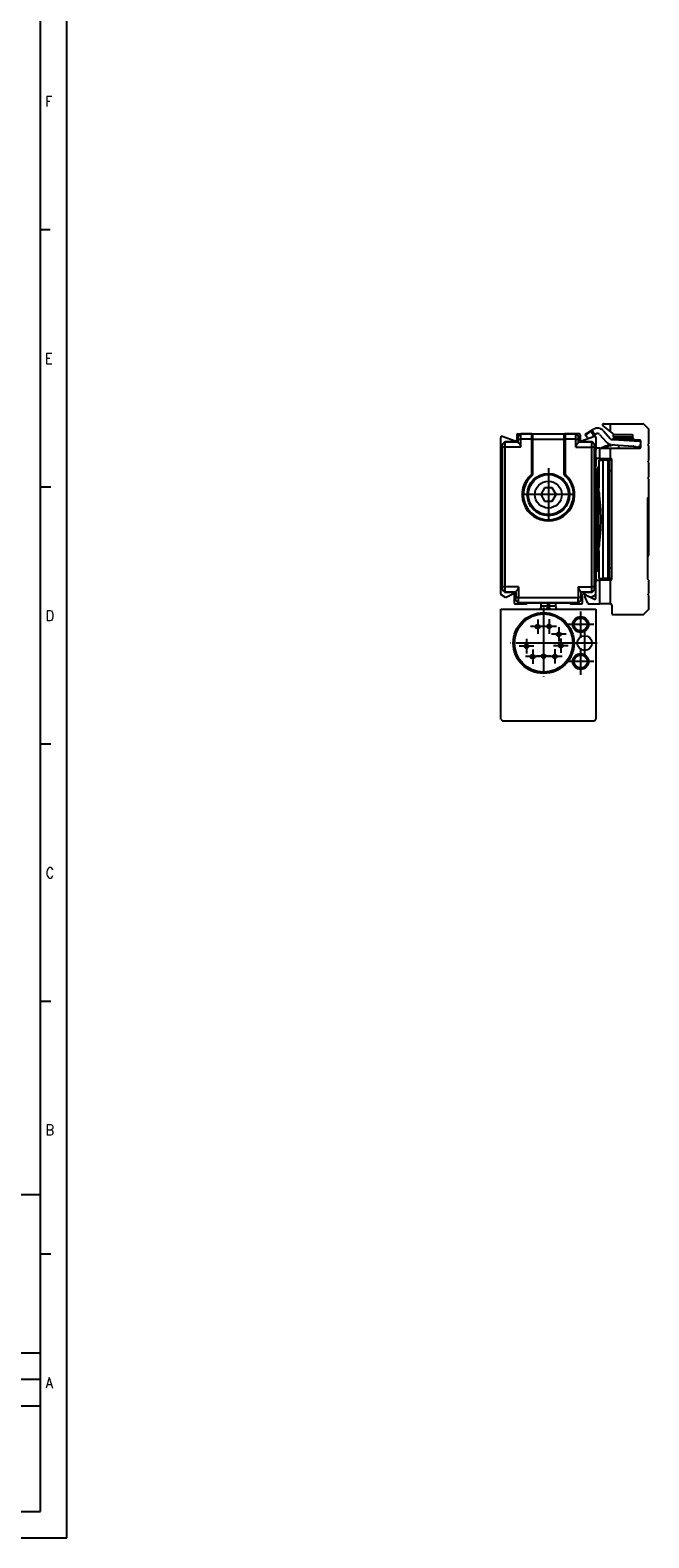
# Model space of a CAD drawing. Header units: millimetres. Extents: x -418 to 1850, y -684 to 1025.
# Tile 22 of 59: x 415 to 532, y -151 to 135. Entities that reach past the tile are written whole.
import ezdxf

# ---------------------------------------------------------------- set-up
doc = ezdxf.new("R2010")
doc.units = ezdxf.units.MM
doc.linetypes.add('DOT_CENTER', pattern=[14, 12, -1, 0, -1])
doc.layers.add('1', color=7, linetype='Continuous')
doc.styles.add('CONVERTER_12', font='txt.shx', dxfattribs={"width": 0.9})

# ---------------------------------------------------------------- blocks, each defined once
blk = doc.blocks.new('REGLA_SV2-1140__38', base_point=(504.1, 26.25))
at = {"color": 7, "linetype": 'Continuous'}
for p, q in [((504.1, 28.15), (504.1, 57.76)), ((506.83, 57.05), (504.37, 57.95)), ((507.1, 58.25), (507.1, 57.24)), ((507.3, 58.45), (507.85, 58.45)), ((507.85, 58.45), (507.35, 57.95)), ((507.35, 56.95), (507.35, 57.95)), ((507.85, 58.45), (509.92, 58.45)), ((509.92, 58.45), (516.28, 58.45)), ((510.1, 57.45), (510.1, 50.73)), ((516.1, 50.73), (516.1, 57.45)), ((516.28, 58.45), (518.35, 58.45)), ((518.35, 58.45), (518.85, 57.95)), ((518.9, 58.45), (518.35, 58.45)), ((518.85, 56.95), (518.85, 57.95)), ((519.1, 58.25), (519.1, 57.24)), ((521.83, 57.95), (519.37, 57.05)), ((522.1, 57.76), (522.1, 55.55)), ((504.85, 56.95), (504.35, 56.45)), ((504.35, 28.95), (504.35, 56.45)), ((504.85, 56.95), (507.35, 56.95)), ((507.35, 56.95), (507.39, 56.92)), ((518.85, 56.95), (518.81, 56.92)), ((521.35, 56.95), (518.85, 56.95)), ((521.85, 56.45), (521.35, 56.95)), ((521.85, 28.95), (521.85, 56.45)), ((522.1, 53.95), (522.1, 55.55)), ((522.1, 53.95), (522.1, 52.25)), ((522.1, 51.85), (522.1, 30.55)), ((512.38, 48.2), (511.66, 46.95)), ((511.66, 46.95), (512.38, 45.7)), ((513.82, 48.2), (512.38, 48.2)), ((512.38, 45.7), (513.82, 45.7)), ((514.54, 46.95), (513.82, 48.2)), ((513.82, 45.7), (514.54, 46.95)), ((504.35, 28.95), (504.85, 28.45)), ((521.35, 28.45), (521.85, 28.95)), ((522.1, 28.15), (522.1, 30.55)), ((504.2, 27.98), (504.92, 27.56)), ((504.85, 28.45), (506.9, 28.45)), ((505.1, 27.55), (506.36, 28.14)), ((506.64, 27.96), (506.64, 26.45)), ((506.84, 26.25), (508.87, 26.25)), ((506.9, 28.45), (506.94, 28.49)), ((506.9, 26.95), (506.9, 28.45)), ((506.9, 26.95), (507.4, 26.45)), ((509.07, 26.45), (507.4, 26.45)), ((517.13, 26.45), (509.07, 26.45)), ((518.8, 26.45), (517.13, 26.45)), ((517.33, 26.25), (519.36, 26.25)), ((519.3, 26.95), (518.8, 26.45)), ((519.3, 28.45), (519.26, 28.49)), ((521.35, 28.45), (519.3, 28.45)), ((519.3, 26.95), (519.3, 28.45)), ((519.56, 26.45), (519.56, 27.96)), ((519.84, 28.14), (520.25, 27.94)), ((520.25, 27.94), (521.1, 27.55)), ((521.28, 27.56), (522, 27.98))]:
    blk.add_line(p, q, dxfattribs=at)
at = {"color": 3, "linetype": 'Continuous'}
for p, q in [((507.89, 58.42), (507.39, 57.92)), ((507.39, 57.42), (507.9, 57.42)), ((509.89, 58.42), (507.89, 58.42)), ((509.88, 57.42), (507.9, 57.42)), ((509.88, 57.42), (509.88, 50.74)), ((509.89, 58.42), (509.92, 58.45)), ((510.07, 57.42), (510.08, 50.74)), ((510.09, 58.22), (510.11, 58.23)), ((510.1, 57.45), (516.1, 57.45)), ((516.09, 58.23), (516.11, 58.22)), ((516.12, 50.74), (516.12, 57.42)), ((516.28, 58.45), (516.31, 58.42)), ((518.31, 58.42), (516.31, 58.42)), ((516.32, 50.74), (516.32, 57.42)), ((518.3, 57.42), (516.32, 57.42)), ((518.3, 57.42), (518.81, 57.42)), ((518.81, 57.92), (518.31, 58.42)), ((504.89, 56.92), (504.39, 56.42)), ((504.9, 55.92), (504.39, 55.92)), ((507.39, 56.92), (504.89, 56.92)), ((507.9, 55.92), (504.9, 55.92)), ((518.3, 55.92), (521.3, 55.92)), ((518.81, 56.92), (521.31, 56.92)), ((521.81, 55.92), (521.3, 55.92)), ((521.81, 56.41), (521.31, 56.92)), ((510.03, 50.67), (509.97, 50.63)), ((510.01, 50.59), (510.06, 50.66)), ((510.03, 50.67), (510.02, 50.74)), ((510.06, 50.66), (510.08, 50.74)), ((516.12, 50.74), (516.14, 50.66)), ((516.14, 50.66), (516.19, 50.59)), ((516.17, 50.67), (516.18, 50.74)), ((516.17, 50.67), (516.23, 50.63)), ((504.9, 29.49), (504.39, 29.49)), ((504.89, 28.49), (504.39, 28.99)), ((507.45, 29.49), (504.9, 29.49)), ((518.75, 29.49), (521.3, 29.49)), ((521.81, 29.49), (521.3, 29.49)), ((521.31, 28.49), (521.81, 28.99)), ((506.94, 28.49), (504.89, 28.49)), ((507.45, 27.49), (506.94, 27.49)), ((506.94, 26.99), (507.44, 26.49)), ((507.44, 26.49), (518.76, 26.49)), ((507.45, 27.49), (518.75, 27.49)), ((519.26, 27.49), (518.75, 27.49)), ((518.76, 26.49), (519.26, 26.99)), ((519.26, 28.49), (521.31, 28.49))]:
    blk.add_line(p, q, dxfattribs=at)
at = {"color": 7, "linetype": 'Continuous'}
for radius in [4, 3.8, 2.55]:
    blk.add_circle((513.1, 46.95), radius, dxfattribs=at)
for centre, radius, start, end in [((504.3, 57.76), 0.2, 70, 180), ((506.9, 57.24), 0.2, 250, 360), ((507.3, 58.25), 0.2, 90, 180), ((509.9, 58.24), 0.202, 357.5161, 86.5244), ((516.3, 58.24), 0.202, 93.4756, 182.4839), ((518.9, 58.25), 0.2, 360, 90), ((519.3, 57.24), 0.2, 180, 290), ((521.9, 57.76), 0.2, 360, 110), ((506.9, 55.91), 0.998, 0.2188, 60.6459), ((519.3, 55.91), 0.998, 119.3541, 179.7812), ((522.1, 52.05), 0.2, 90, 270), ((513.1, 46.95), 4.77, 130.4063, 49.5937), ((513.1, 46.95), 4.75, 130.2754, 49.7246), ((509.9, 50.73), 0.2, 310.3092, 359.9662), ((516.3, 50.73), 0.203, 180.435, 229.2896), ((506.45, 29.49), 0.998, 299.3541, 359.7812), ((519.75, 29.49), 0.998, 180.2188, 240.6459), ((504.3, 28.15), 0.2, 180, 240), ((505.02, 27.74), 0.2, 240, 295), ((506.44, 27.96), 0.2, 0, 115), ((506.84, 26.45), 0.2, 180, 270), ((508.87, 26.45), 0.2, 270, 360), ((517.33, 26.45), 0.2, 180, 270), ((519.36, 26.45), 0.2, 270, 0), ((519.76, 27.96), 0.2, 65, 180), ((521.18, 27.74), 0.2, 245, 300), ((521.9, 28.15), 0.2, 300, 0)]:
    blk.add_arc(centre, radius, start, end, dxfattribs=at)
at = {"color": 3, "linetype": 'Continuous'}
for centre, radius, start, end in [((509.89, 58.22), 0.2, 0.0175, 89.9825), ((516.31, 58.22), 0.2, 90.0175, 179.9825), ((513.1, 46.95), 4.97, 130.4063, 49.5937)]:
    blk.add_arc(centre, radius, start, end, dxfattribs=at)
at = {"color": 7, "linetype": 'Continuous'}
for points, knots in [([(507.35, 57.95), (507.35, 57.95), (507.36, 57.94), (507.37, 57.93), (507.38, 57.93), (507.38, 57.92), (507.39, 57.92)], [0, 0, 0, 0, 0.00925697, 0.02468526, 0.04034847, 0.04973271, 0.04973271, 0.04973271, 0.04973271]), ([(507.39, 57.42), (507.39, 57.48), (507.39, 57.6), (507.39, 57.74), (507.39, 57.84), (507.39, 57.9), (507.39, 57.92)], [0, 0, 0, 0, 0.1875059, 0.3486005, 0.4340972, 0.4999579, 0.4999579, 0.4999579, 0.4999579]), ([(507.39, 56.92), (507.39, 57), (507.39, 57.17), (507.39, 57.33), (507.39, 57.42)], [0, 0, 0, 0, 0.2501851, 0.5002643, 0.5002643, 0.5002643, 0.5002643]), ([(507.85, 58.45), (507.85, 58.45), (507.86, 58.44), (507.87, 58.43), (507.88, 58.43), (507.88, 58.42), (507.89, 58.42)], [0, 0, 0, 0, 0.00925697, 0.02468526, 0.04037778, 0.04979131, 0.04979131, 0.04979131, 0.04979131]), ([(507.9, 57.42), (507.9, 57.46), (507.9, 57.56), (507.9, 57.73), (507.9, 57.91), (507.9, 58.11), (507.89, 58.26), (507.89, 58.35), (507.89, 58.4), (507.89, 58.41), (507.89, 58.42)], [0, 0, 0, 0, 0.140114, 0.277951, 0.507517, 0.705284, 0.858762, 0.958853, 0.989249, 1.000271, 1.000271, 1.000271, 1.000271]), ([(510.11, 58.23), (510.1, 58.12), (510.1, 57.86), (510.1, 57.59), (510.1, 57.45)], [0, 0, 0, 0, 0.3500706, 0.7895078, 0.7895078, 0.7895078, 0.7895078]), ([(516.1, 57.45), (516.1, 57.59), (516.1, 57.86), (516.1, 58.12), (516.09, 58.23)], [0, 0, 0, 0, 0.4394373, 0.7895078, 0.7895078, 0.7895078, 0.7895078]), ([(518.3, 57.42), (518.3, 57.46), (518.3, 57.56), (518.3, 57.73), (518.3, 57.91), (518.3, 58.11), (518.31, 58.26), (518.31, 58.35), (518.31, 58.4), (518.31, 58.41), (518.31, 58.42)], [0, 0, 0, 0, 0.140114, 0.277951, 0.507517, 0.705284, 0.858762, 0.958853, 0.989249, 1.000271, 1.000271, 1.000271, 1.000271]), ([(518.35, 58.45), (518.35, 58.45), (518.34, 58.44), (518.33, 58.43), (518.32, 58.43), (518.32, 58.42), (518.31, 58.42)], [0, 0, 0, 0, 0.00925697, 0.02468526, 0.04037778, 0.04979131, 0.04979131, 0.04979131, 0.04979131]), ([(518.85, 57.95), (518.85, 57.95), (518.84, 57.94), (518.83, 57.93), (518.82, 57.93), (518.82, 57.92), (518.81, 57.92)], [0, 0, 0, 0, 0.00925697, 0.02468526, 0.04034847, 0.04973271, 0.04973271, 0.04973271, 0.04973271]), ([(518.81, 57.42), (518.81, 57.48), (518.81, 57.6), (518.81, 57.74), (518.81, 57.84), (518.81, 57.9), (518.81, 57.92)], [0, 0, 0, 0, 0.1875059, 0.3486005, 0.4340972, 0.4999579, 0.4999579, 0.4999579, 0.4999579]), ([(518.81, 56.92), (518.81, 57), (518.81, 57.17), (518.81, 57.33), (518.81, 57.42)], [0, 0, 0, 0, 0.2501851, 0.5002643, 0.5002643, 0.5002643, 0.5002643]), ([(504.35, 56.45), (504.35, 56.45), (504.36, 56.44), (504.37, 56.43), (504.38, 56.43), (504.38, 56.42), (504.39, 56.42)], [0, 0, 0, 0, 0.00925697, 0.02468526, 0.04034847, 0.04973271, 0.04973271, 0.04973271, 0.04973271]), ([(504.39, 55.92), (504.39, 55.98), (504.39, 56.1), (504.39, 56.24), (504.39, 56.34), (504.39, 56.4), (504.39, 56.42)], [0, 0, 0, 0, 0.1875292, 0.3485991, 0.4340958, 0.4999565, 0.4999565, 0.4999565, 0.4999565]), ([(504.39, 29.49), (504.39, 31.69), (504.39, 36.1), (504.39, 42.7), (504.39, 49.31), (504.39, 53.71), (504.39, 55.92)], [0, 0, 0, 0, 6.607471, 13.21494, 19.822409, 26.42988, 26.42988, 26.42988, 26.42988]), ([(504.85, 56.95), (504.85, 56.95), (504.86, 56.94), (504.87, 56.93), (504.88, 56.93), (504.88, 56.92), (504.89, 56.92)], [0, 0, 0, 0, 0.00925697, 0.02468526, 0.04037778, 0.04979131, 0.04979131, 0.04979131, 0.04979131]), ([(504.9, 55.92), (504.9, 55.96), (504.9, 56.06), (504.9, 56.23), (504.9, 56.41), (504.9, 56.61), (504.89, 56.76), (504.89, 56.85), (504.89, 56.9), (504.89, 56.91), (504.89, 56.92)], [0, 0, 0, 0, 0.140114, 0.277951, 0.507517, 0.705284, 0.858762, 0.958853, 0.989249, 1.000271, 1.000271, 1.000271, 1.000271]), ([(507.39, 56.78), (507.39, 56.81), (507.39, 56.85), (507.39, 56.9), (507.39, 56.92)], [0, 0, 0, 0, 0.0759611, 0.1341602, 0.1341602, 0.1341602, 0.1341602]), ([(518.81, 56.78), (518.81, 56.81), (518.81, 56.85), (518.81, 56.9), (518.81, 56.92)], [0, 0, 0, 0, 0.0669414, 0.1342792, 0.1342792, 0.1342792, 0.1342792]), ([(521.3, 55.92), (521.3, 55.96), (521.3, 56.06), (521.3, 56.23), (521.3, 56.41), (521.3, 56.61), (521.31, 56.76), (521.31, 56.85), (521.31, 56.9), (521.31, 56.91), (521.31, 56.92)], [0, 0, 0, 0, 0.140114, 0.277951, 0.507517, 0.705284, 0.858762, 0.958853, 0.989249, 1.000271, 1.000271, 1.000271, 1.000271]), ([(521.31, 56.92), (521.32, 56.92), (521.32, 56.93), (521.33, 56.93), (521.34, 56.94), (521.35, 56.95), (521.35, 56.95)], [0, 0, 0, 0, 0.00941354, 0.02510606, 0.04053434, 0.04979131, 0.04979131, 0.04979131, 0.04979131]), ([(521.81, 56.41), (521.82, 56.42), (521.82, 56.42), (521.83, 56.43), (521.84, 56.44), (521.85, 56.45), (521.85, 56.45)], [0, 0, 0, 0, 0.01135503, 0.02898645, 0.04441473, 0.0536717, 0.0536717, 0.0536717, 0.0536717]), ([(521.81, 55.92), (521.81, 55.98), (521.81, 56.1), (521.81, 56.24), (521.81, 56.34), (521.81, 56.39), (521.81, 56.41)], [0, 0, 0, 0, 0.1875292, 0.3485991, 0.4332468, 0.4965283, 0.4965283, 0.4965283, 0.4965283]), ([(521.81, 29.49), (521.81, 31.69), (521.81, 36.1), (521.81, 42.7), (521.81, 49.31), (521.81, 53.71), (521.81, 55.92)], [0, 0, 0, 0, 6.607471, 13.21494, 19.822409, 26.42988, 26.42988, 26.42988, 26.42988]), ([(504.35, 28.95), (504.35, 28.95), (504.36, 28.96), (504.37, 28.97), (504.38, 28.98), (504.38, 28.99), (504.39, 28.99)], [0, 0, 0, 0, 0.00925697, 0.02468526, 0.04034847, 0.0497327, 0.0497327, 0.0497327, 0.0497327]), ([(504.39, 28.99), (504.39, 29.01), (504.39, 29.06), (504.39, 29.16), (504.39, 29.31), (504.39, 29.43), (504.39, 29.49)], [0, 0, 0, 0, 0.0658608, 0.1513568, 0.3124262, 0.4999565, 0.4999565, 0.4999565, 0.4999565]), ([(504.89, 28.49), (504.89, 28.49), (504.89, 28.5), (504.89, 28.55), (504.89, 28.65), (504.9, 28.8), (504.9, 28.99), (504.9, 29.18), (504.9, 29.35), (504.9, 29.44), (504.9, 29.49)], [0, 0, 0, 0, 0.011021, 0.041418, 0.141509, 0.294986, 0.492754, 0.722319, 0.860157, 1.000271, 1.000271, 1.000271, 1.000271]), ([(506.94, 28.49), (506.94, 28.51), (506.94, 28.55), (506.94, 28.6), (506.94, 28.62)], [0, 0, 0, 0, 0.0582369, 0.1342107, 0.1342107, 0.1342107, 0.1342107]), ([(519.26, 28.49), (519.26, 28.49), (519.26, 28.5), (519.26, 28.53), (519.26, 28.57), (519.26, 28.6), (519.26, 28.62)], [0, 0, 0, 0, 0.0116497, 0.0365497, 0.0834427, 0.1342741, 0.1342741, 0.1342741, 0.1342741]), ([(521.31, 28.49), (521.31, 28.49), (521.31, 28.5), (521.31, 28.55), (521.31, 28.65), (521.3, 28.8), (521.3, 28.99), (521.3, 29.18), (521.3, 29.35), (521.3, 29.44), (521.3, 29.49)], [0, 0, 0, 0, 0.011021, 0.041418, 0.141509, 0.294986, 0.492754, 0.722319, 0.860157, 1.000271, 1.000271, 1.000271, 1.000271]), ([(521.81, 28.99), (521.81, 29.01), (521.81, 29.06), (521.81, 29.16), (521.81, 29.31), (521.81, 29.43), (521.81, 29.49)], [0, 0, 0, 0, 0.0658608, 0.1513568, 0.3124262, 0.4999565, 0.4999565, 0.4999565, 0.4999565]), ([(521.81, 28.99), (521.82, 28.99), (521.82, 28.98), (521.83, 28.97), (521.84, 28.96), (521.85, 28.95), (521.85, 28.95)], [0, 0, 0, 0, 0.00938423, 0.02504745, 0.04047573, 0.0497327, 0.0497327, 0.0497327, 0.0497327]), ([(504.85, 28.45), (504.85, 28.45), (504.86, 28.46), (504.87, 28.47), (504.88, 28.48), (504.88, 28.49), (504.89, 28.49)], [0, 0, 0, 0, 0.00925697, 0.02468526, 0.04037778, 0.04979131, 0.04979131, 0.04979131, 0.04979131]), ([(506.9, 26.95), (506.9, 26.95), (506.91, 26.96), (506.92, 26.97), (506.93, 26.98), (506.93, 26.99), (506.94, 26.99)], [0, 0, 0, 0, 0.00925697, 0.02468526, 0.04034851, 0.04973277, 0.04973277, 0.04973277, 0.04973277]), ([(506.94, 28.49), (506.94, 28.32), (506.94, 27.99), (506.94, 27.65), (506.94, 27.49)], [0, 0, 0, 0, 0.500143, 1.000159, 1.000159, 1.000159, 1.000159]), ([(506.94, 26.99), (506.94, 27.01), (506.94, 27.06), (506.94, 27.16), (506.94, 27.31), (506.94, 27.43), (506.94, 27.49)], [0, 0, 0, 0, 0.0658582, 0.1513568, 0.312444, 0.4999575, 0.4999575, 0.4999575, 0.4999575]), ([(507.4, 26.45), (507.4, 26.45), (507.41, 26.46), (507.42, 26.47), (507.43, 26.48), (507.43, 26.48), (507.44, 26.49)], [0, 0, 0, 0, 0.00925697, 0.02468526, 0.0341025, 0.04979131, 0.04979131, 0.04979131, 0.04979131]), ([(507.44, 26.49), (507.44, 26.49), (507.44, 26.5), (507.44, 26.55), (507.44, 26.65), (507.45, 26.8), (507.45, 26.99), (507.45, 27.18), (507.45, 27.35), (507.45, 27.44), (507.45, 27.49)], [0, 0, 0, 0, 0.011021, 0.041418, 0.141509, 0.294986, 0.492754, 0.722319, 0.860157, 1.000271, 1.000271, 1.000271, 1.000271]), ([(518.76, 26.49), (518.76, 26.49), (518.76, 26.5), (518.76, 26.55), (518.76, 26.65), (518.75, 26.8), (518.75, 26.99), (518.75, 27.18), (518.75, 27.35), (518.75, 27.44), (518.75, 27.49)], [0, 0, 0, 0, 0.011021, 0.041418, 0.141509, 0.294986, 0.492754, 0.722319, 0.860157, 1.000271, 1.000271, 1.000271, 1.000271]), ([(518.8, 26.45), (518.8, 26.45), (518.79, 26.46), (518.78, 26.47), (518.77, 26.48), (518.77, 26.49), (518.76, 26.49)], [0, 0, 0, 0, 0.00925697, 0.02468526, 0.04037778, 0.04979131, 0.04979131, 0.04979131, 0.04979131]), ([(519.26, 28.49), (519.26, 28.32), (519.26, 27.99), (519.26, 27.65), (519.26, 27.49)], [0, 0, 0, 0, 0.500143, 1.000159, 1.000159, 1.000159, 1.000159]), ([(519.26, 26.99), (519.26, 27.01), (519.26, 27.06), (519.26, 27.16), (519.26, 27.31), (519.26, 27.43), (519.26, 27.49)], [0, 0, 0, 0, 0.0658582, 0.1513568, 0.3124441, 0.4999575, 0.4999575, 0.4999575, 0.4999575]), ([(519.3, 26.95), (519.3, 26.95), (519.29, 26.96), (519.28, 26.97), (519.27, 26.98), (519.27, 26.99), (519.26, 26.99)], [0, 0, 0, 0, 0.00925697, 0.02468526, 0.04034851, 0.04973277, 0.04973277, 0.04973277, 0.04973277]), ([(521.31, 28.49), (521.32, 28.49), (521.32, 28.48), (521.33, 28.47), (521.34, 28.46), (521.35, 28.46), (521.35, 28.45)], [0, 0, 0, 0, 0.00941354, 0.02510606, 0.03436303, 0.04979131, 0.04979131, 0.04979131, 0.04979131])]:
    blk.add_open_spline(points, degree=3, knots=knots, dxfattribs=at)
for points in [[(507.9, 55.92), (507.9, 56.04), (507.9, 56.29), (507.9, 56.67), (507.9, 57.04), (507.9, 57.29), (507.9, 57.42)], [(518.3, 55.92), (518.3, 56.04), (518.3, 56.29), (518.3, 56.67), (518.3, 57.04), (518.3, 57.29), (518.3, 57.42)], [(504.9, 29.49), (504.9, 31.69), (504.9, 36.1), (504.9, 42.7), (504.9, 49.31), (504.9, 53.71), (504.9, 55.92)], [(521.3, 29.49), (521.3, 31.69), (521.3, 36.1), (521.3, 42.7), (521.3, 49.31), (521.3, 53.71), (521.3, 55.92)], [(507.45, 29.49), (507.45, 29.32), (507.45, 28.99), (507.45, 28.49), (507.45, 27.99), (507.45, 27.65), (507.45, 27.49)], [(518.75, 29.49), (518.75, 29.32), (518.75, 28.99), (518.75, 28.49), (518.75, 27.99), (518.75, 27.65), (518.75, 27.49)]]:
    blk.add_open_spline(points, degree=3, dxfattribs=at)
at = {"color": 3, "linetype": 'Continuous'}
for points, knots in [([(509.89, 58.42), (509.89, 58.41), (509.89, 58.38), (509.88, 58.31), (509.88, 58.23), (509.88, 58.09), (509.88, 57.95), (509.88, 57.81), (509.88, 57.69), (509.88, 57.57), (509.88, 57.47), (509.88, 57.42)], [0, 0, 0, 0, 0.035414, 0.081239, 0.193534, 0.298888, 0.478469, 0.62194, 0.714204, 0.84176, 1.000099, 1.000099, 1.000099, 1.000099]), ([(509.88, 57.42), (509.89, 57.42), (509.91, 57.42), (509.95, 57.42), (509.98, 57.42), (510.01, 57.42), (510.04, 57.42), (510.06, 57.42), (510.07, 57.42), (510.07, 57.42), (510.07, 57.42)], [0, 0, 0, 0, 0.0360536, 0.0729059, 0.1084002, 0.1401819, 0.1661518, 0.1849376, 0.1936881, 0.1949381, 0.1949381, 0.1949381, 0.1949381]), ([(510.09, 58.22), (510.09, 58.18), (510.08, 58.1), (510.08, 57.98), (510.08, 57.84), (510.08, 57.72), (510.08, 57.58), (510.07, 57.48), (510.07, 57.42)], [0, 0, 0, 0, 0.1050436, 0.2391449, 0.3828121, 0.4975934, 0.619137, 0.8001888, 0.8001888, 0.8001888, 0.8001888]), ([(516.12, 57.42), (516.12, 57.46), (516.12, 57.56), (516.12, 57.71), (516.12, 57.85), (516.12, 57.96), (516.12, 58.08), (516.11, 58.16), (516.11, 58.22)], [0, 0, 0, 0, 0.1274317, 0.3025279, 0.4400828, 0.5609764, 0.6412741, 0.8000977, 0.8000977, 0.8000977, 0.8000977]), ([(516.32, 57.42), (516.31, 57.42), (516.29, 57.42), (516.25, 57.42), (516.22, 57.42), (516.19, 57.42), (516.16, 57.42), (516.14, 57.42), (516.13, 57.42), (516.13, 57.42), (516.12, 57.42)], [0, 0, 0, 0, 0.0360536, 0.0729059, 0.1084002, 0.1401819, 0.1661518, 0.1849376, 0.1980905, 0.1999695, 0.1999695, 0.1999695, 0.1999695]), ([(516.32, 57.42), (516.32, 57.49), (516.32, 57.62), (516.32, 57.81), (516.32, 57.97), (516.32, 58.13), (516.32, 58.24), (516.32, 58.32), (516.31, 58.38), (516.31, 58.4), (516.31, 58.42)], [0, 0, 0, 0, 0.226247, 0.378159, 0.578945, 0.701212, 0.844979, 0.91886, 0.956239, 1.00009, 1.00009, 1.00009, 1.00009]), ([(509.88, 50.74), (509.89, 50.73), (509.91, 50.72), (509.92, 50.68), (509.95, 50.66), (509.96, 50.64), (509.97, 50.63)], [0, 0, 0, 0, 0.0382163, 0.0761932, 0.1103689, 0.1406454, 0.1406454, 0.1406454, 0.1406454]), ([(510.02, 50.74), (510.01, 50.74), (509.98, 50.74), (509.95, 50.74), (509.91, 50.74), (509.89, 50.74), (509.88, 50.74)], [0, 0, 0, 0, 0.030412, 0.0644522, 0.1015385, 0.1401818, 0.1401818, 0.1401818, 0.1401818]), ([(509.97, 50.63), (509.97, 50.63), (509.98, 50.62), (509.99, 50.6), (510, 50.6), (510, 50.59), (510.01, 50.59)], [0, 0, 0, 0, 0.02350592, 0.03324644, 0.05649669, 0.05981815, 0.05981815, 0.05981815, 0.05981815]), ([(510.01, 50.59), (510.01, 50.59), (510.01, 50.59), (510.02, 50.58), (510.02, 50.58), (510.03, 50.58), (510.03, 50.58)], [0, 0, 0, 0, 0.00556961, 0.01113922, 0.018958, 0.02677679, 0.02677679, 0.02677679, 0.02677679]), ([(510.08, 50.74), (510.07, 50.74), (510.07, 50.74), (510.06, 50.74), (510.04, 50.74), (510.02, 50.74), (510.02, 50.74)], [0, 0, 0, 0, 0.0020264, 0.0162112, 0.0349875, 0.05978769, 0.05978769, 0.05978769, 0.05978769]), ([(510.03, 50.67), (510.03, 50.67), (510.04, 50.66), (510.05, 50.66), (510.06, 50.66)], [0, 0, 0, 0, 0.01017344, 0.03230279, 0.03230279, 0.03230279, 0.03230279]), ([(510.08, 50.74), (510.08, 50.74), (510.08, 50.74), (510.09, 50.74), (510.09, 50.73), (510.1, 50.73), (510.1, 50.73)], [0, 0, 0, 0, 0.0056227, 0.01124541, 0.01911932, 0.02699324, 0.02699324, 0.02699324, 0.02699324]), ([(516.1, 50.73), (516.1, 50.73), (516.11, 50.73), (516.11, 50.73), (516.12, 50.74), (516.12, 50.74), (516.12, 50.74)], [0, 0, 0, 0, 0.00562448, 0.01124896, 0.0210896, 0.0224954, 0.0224954, 0.0224954, 0.0224954]), ([(516.18, 50.74), (516.18, 50.74), (516.16, 50.74), (516.14, 50.74), (516.13, 50.74), (516.12, 50.74), (516.12, 50.74)], [0, 0, 0, 0, 0.02474949, 0.04357649, 0.06141049, 0.0639582, 0.0639582, 0.0639582, 0.0639582]), ([(516.17, 50.67), (516.17, 50.67), (516.16, 50.66), (516.15, 50.66), (516.14, 50.66)], [0, 0, 0, 0, 0.01017344, 0.03230279, 0.03230279, 0.03230279, 0.03230279]), ([(516.17, 50.58), (516.17, 50.58), (516.18, 50.58), (516.18, 50.58), (516.19, 50.58), (516.19, 50.59), (516.19, 50.59)], [0, 0, 0, 0, 0.00558507, 0.01117013, 0.01897346, 0.02677679, 0.02677679, 0.02677679, 0.02677679]), ([(516.32, 50.74), (516.31, 50.74), (516.29, 50.74), (516.25, 50.74), (516.22, 50.74), (516.19, 50.74), (516.18, 50.74)], [0, 0, 0, 0, 0.03864, 0.0757296, 0.1098453, 0.1401818, 0.1401818, 0.1401818, 0.1401818]), ([(516.19, 50.59), (516.2, 50.59), (516.2, 50.59), (516.21, 50.6), (516.22, 50.62), (516.23, 50.63), (516.23, 50.63)], [0, 0, 0, 0, 0.00203021, 0.01624166, 0.03114147, 0.05981815, 0.05981815, 0.05981815, 0.05981815]), ([(516.23, 50.63), (516.24, 50.64), (516.25, 50.66), (516.28, 50.68), (516.3, 50.71), (516.32, 50.73), (516.32, 50.74)], [0, 0, 0, 0, 0.0302026, 0.0644522, 0.101561, 0.1401818, 0.1401818, 0.1401818, 0.1401818])]:
    blk.add_open_spline(points, degree=3, knots=knots, dxfattribs=at)
at = {"layer": '1', "color": 2, "linetype": 'DOT_CENTER'}
for p, q in [((513.1, 51.95), (513.1, 41.95)), ((518.1, 46.95), (508.1, 46.95))]:
    blk.add_line(p, q, dxfattribs=at)
blk = doc.blocks.new('SOPORTE_SV2__39', base_point=(519.96, 24.25))
at = {"color": 7, "linetype": 'Continuous'}
for p, q in [((523.42, 59.99), (524.85, 58.8)), ((523.55, 60.35), (524.85, 60.35)), ((524.85, 58.8), (524.85, 60.35)), ((524.85, 60.35), (531.02, 60.35)), ((531.16, 60.29), (532.04, 59.41)), ((520.04, 58.31), (520.11, 58.4)), ((520.04, 58.31), (520.17, 58.13)), ((520.11, 58.4), (521.32, 59.13)), ((520.17, 58.13), (521.06, 58.92)), ((520.17, 58.13), (520.49, 57.78)), ((520.49, 57.78), (520.63, 57.54)), ((520.49, 57.78), (520.68, 57.57)), ((520.63, 57.54), (520.68, 57.57)), ((520.68, 57.57), (520.7, 57.54)), ((521.06, 58.92), (521.45, 58.49)), ((521.17, 57.71), (521.72, 58.19)), ((521.32, 59.13), (521.61, 59.3)), ((521.32, 59.13), (521.63, 58.62)), ((521.45, 58.49), (521.72, 58.19)), ((521.63, 58.62), (521.84, 58.28)), ((521.72, 58.19), (521.84, 58.28)), ((521.84, 58.28), (522.13, 58.45)), ((522.76, 58.35), (524.02, 56.91)), ((523.51, 59.01), (524.78, 57.57)), ((524.85, 58.8), (525.45, 58.29)), ((525.12, 57.4), (526.37, 57.31)), ((525.35, 58.38), (525.35, 57.8)), ((526.22, 57.8), (525.35, 57.8)), ((525.35, 57.65), (526.37, 57.65)), ((525.35, 57.65), (525.35, 57.45)), ((525.35, 57.45), (526.37, 57.45)), ((528.9, 58.25), (525.58, 58.25)), ((529.1, 57.8), (526.22, 57.8)), ((529.11, 57.65), (526.37, 57.65)), ((526.37, 57.45), (526.37, 57.31)), ((529.2, 57.45), (526.37, 57.45)), ((526.37, 57.31), (530.32, 57.05)), ((529.1, 57.75), (529.1, 58.05)), ((530.32, 57.25), (529.6, 57.25)), ((530.4, 57.25), (530.32, 57.25)), ((530.32, 57.25), (530.32, 57.05)), ((532.1, 56.55), (532.1, 59.26)), ((522.1, 53.95), (522.1, 55.55)), ((522.85, 55.75), (522.3, 55.75)), ((522.85, 55.75), (523.11, 55.75)), ((522.85, 53.75), (522.85, 55.75)), ((523.75, 56.03), (523.1, 55.76)), ((523.1, 55.76), (523.11, 55.75)), ((523.11, 55.75), (523.59, 55.75)), ((523.59, 55.75), (523.83, 55.85)), ((523.59, 55.75), (524.85, 55.75)), ((523.75, 56.03), (523.8, 55.92)), ((524.03, 56.14), (524.1, 55.95)), ((524.85, 53.75), (524.85, 55.75)), ((524.85, 55.75), (530.4, 55.75)), ((525.65, 56.36), (526.37, 56.31)), ((526.37, 56.31), (526.37, 55.75)), ((526.37, 56.31), (529.19, 56.12)), ((529.3, 56.09), (530.32, 55.77)), ((530.05, 56.07), (530.08, 56.06)), ((530.08, 56.06), (530.32, 55.98)), ((530.08, 56.06), (530.32, 56.05)), ((530.32, 57.05), (530.6, 57.03)), ((530.32, 56.05), (530.32, 55.98)), ((530.32, 56.05), (530.53, 56.04)), ((530.32, 55.98), (530.46, 55.94)), ((530.32, 55.77), (530.32, 55.75)), ((530.32, 55.77), (530.4, 55.75)), ((530.46, 55.94), (530.4, 55.75)), ((530.53, 56.04), (530.6, 57.03)), ((530.6, 57.03), (530.6, 57.05)), ((530.6, 55.95), (530.6, 57.03)), ((531.9, 56.35), (532.1, 56.55)), ((532.1, 56.15), (531.9, 56.35)), ((532.1, 53.4), (532.1, 56.15)), ((522.85, 53.75), (522.3, 53.75)), ((522.4, 52), (522.63, 52.22)), ((522.4, 52), (522.4, 32.5)), ((522.63, 53.45), (522.63, 52.22)), ((522.63, 53.45), (523.47, 53.45)), ((522.63, 52.22), (522.63, 48.21)), ((522.85, 53.75), (524.85, 53.75)), ((524.14, 53.45), (523.47, 53.45)), ((524.14, 53.45), (524.74, 53.45)), ((524.63, 51.45), (524.63, 53.05)), ((524.63, 33.05), (524.63, 51.45)), ((524.82, 53.44), (524.74, 53.45)), ((524.96, 53.41), (524.82, 53.44)), ((524.9, 53.75), (524.85, 53.75)), ((525.1, 53.25), (525.1, 53.55)), ((525.1, 51.45), (525.1, 53.25)), ((525.1, 33.05), (525.1, 51.45)), ((531.9, 53.2), (532.1, 53.4)), ((532.1, 53), (531.9, 53.2)), ((532.1, 50.25), (532.1, 53)), ((531.9, 50.05), (532.1, 50.25)), ((532.1, 49.85), (531.9, 50.05)), ((532.1, 46.55), (532.1, 49.85)), ((522.65, 47.51), (522.63, 48.21)), ((522.65, 36.98), (522.65, 47.51)), ((531.9, 46.35), (532.1, 46.55)), ((531.9, 30.95), (531.9, 46.35)), ((532.1, 42.25), (532.1, 46.55)), ((532.1, 35.55), (532.1, 42.25)), ((522.63, 36.29), (522.65, 36.98)), ((522.63, 36.29), (522.63, 32.27)), ((522.4, 32.5), (522.63, 32.27)), ((522.63, 32.27), (522.63, 31.05)), ((524.63, 31.45), (524.63, 33.05)), ((525.1, 31.25), (525.1, 33.05)), ((522.1, 28.15), (522.1, 30.55)), ((522.3, 30.75), (522.85, 30.75)), ((522.63, 31.05), (523.47, 31.05)), ((524.85, 30.75), (522.85, 30.75)), ((522.85, 26.25), (522.85, 30.75)), ((524.14, 31.05), (523.47, 31.05)), ((524.74, 31.05), (524.14, 31.05)), ((524.82, 31.05), (524.74, 31.05)), ((524.96, 31.09), (524.82, 31.05)), ((524.85, 30.75), (524.9, 30.75)), ((524.85, 26.25), (524.85, 30.75)), ((525.1, 30.95), (525.1, 31.25)), ((532.1, 30.75), (531.9, 30.95)), ((532.1, 28.25), (532.1, 30.75)), ((520.56, 26.37), (519.98, 27.68)), ((520.25, 27.94), (521.81, 27.18)), ((520.75, 26.25), (522.85, 26.25)), ((522.1, 27.36), (522.1, 28.15)), ((524.85, 26.25), (522.85, 26.25)), ((524.85, 26.25), (524.9, 26.25)), ((525.1, 26.05), (525.1, 24.45)), ((531.9, 28.05), (532.1, 28.25)), ((532.1, 27.85), (531.9, 28.05)), ((532.1, 25.33), (532.1, 27.85)), ((525.3, 24.25), (531.02, 24.25)), ((531.16, 24.31), (532.04, 25.19))]:
    blk.add_line(p, q, dxfattribs=at)
at = {"color": 3, "linetype": 'Continuous'}
for p, q in [((521.06, 58.92), (520.04, 58.31)), ((523.8, 55.92), (523.83, 55.85)), ((523.47, 34.39), (523.47, 53.45)), ((524.4, 31.09), (524.4, 53.41)), ((525.1, 51.45), (524.63, 51.45)), ((523.47, 31.05), (523.47, 34.39)), ((525.1, 33.05), (524.63, 33.05))]:
    blk.add_line(p, q, dxfattribs=at)
at = {"color": 7, "linetype": 'Continuous'}
for centre, radius, start, end in [((523.55, 60.15), 0.2, 90, 230), ((531.02, 60.15), 0.2, 45, 90), ((522.03, 57.96), 1.37, 121.239, 135.2585), ((522.39, 58.02), 1.5, 41.2, 121.2), ((522.39, 58.02), 0.5, 41.2, 121.2), ((525.15, 57.9), 0.5, 221.2, 266.2), ((525.58, 58.45), 0.2, 230, 270), ((526.22, 57.65), 0.15, 0, 90), ((528.9, 58.05), 0.2, 0, 90), ((529.6, 57.75), 0.5, 180, 191.537), ((529.6, 57.75), 0.5, 191.537, 216.8699), ((529.6, 57.75), 0.5, 216.8699, 270), ((530.4, 57.05), 0.2, 0, 90), ((531.9, 59.26), 0.2, 0, 45), ((522.3, 55.55), 0.2, 90, 180), ((526.9, 48.46), 8.2, 110.4858, 112.6), ((526.9, 48.46), 8, 110.4858, 112.6), ((525.15, 57.9), 1.5, 221.2, 260.9046), ((526.9, 48.46), 8.2, 104.023, 110.4858), ((526.9, 48.46), 8, 99.0368, 110.4858), ((526.9, 48.46), 8, 72.6, 73.3632), ((530.4, 55.95), 0.2, 270, 0), ((522.3, 53.95), 0.2, 180, 270), ((524.14, 52.63), 0.814, 71.7702, 89.8629), ((524.9, 53.55), 0.2, 0, 90), ((524.84, 53.16), 0.272, 18.1675, 64.0105), ((531.61, 35.91), 0.613, 298.6588, 323.6818), ((522.3, 30.55), 0.2, 90, 180), ((524.14, 31.86), 0.814, 270.1371, 288.2298), ((524.9, 30.95), 0.2, 270, 0), ((524.84, 31.33), 0.272, 295.9895, 341.8325), ((520.16, 27.76), 0.2, 64, 204), ((520.75, 26.45), 0.2, 204, 270), ((521.9, 27.36), 0.2, 244, 0), ((524.9, 26.05), 0.2, 0, 90), ((525.3, 24.45), 0.2, 180, 270), ((531.02, 24.45), 0.2, 270, 315), ((531.9, 25.33), 0.2, 315, 360)]:
    blk.add_arc(centre, radius, start, end, dxfattribs=at)
for points, knots in [([(524.4, 53.41), (524.43, 53.39), (524.5, 53.36), (524.58, 53.28), (524.62, 53.17), (524.63, 53.09), (524.63, 53.05)], [0, 0, 0, 0, 0.1161331, 0.2225764, 0.3328381, 0.4612568, 0.4612568, 0.4612568, 0.4612568]), ([(522.65, 47.51), (522.68, 47.11), (522.74, 46.27), (522.88, 44.99), (522.98, 43.63), (523.02, 42.25), (522.98, 40.86), (522.88, 39.51), (522.74, 38.23), (522.68, 37.38), (522.65, 36.98)], [0, 0, 0, 0, 1.208211, 2.536279, 3.860959, 5.277763, 6.694567, 8.019247, 9.347316, 10.555526, 10.555526, 10.555526, 10.555526]), ([(524.63, 31.45), (524.63, 31.4), (524.62, 31.32), (524.58, 31.21), (524.5, 31.13), (524.43, 31.1), (524.4, 31.09)], [0, 0, 0, 0, 0.1284187, 0.2386804, 0.3451237, 0.4612568, 0.4612568, 0.4612568, 0.4612568])]:
    blk.add_open_spline(points, degree=3, knots=knots, dxfattribs=at)
blk = doc.blocks.new('CABEZA_RANURADA_REGLA_SV2__40', base_point=(504.1, 4.15))
at = {"color": 7, "linetype": 'Continuous'}
for p, q in [((511.75, 25.84), (511.75, 26.45)), ((511.75, 25.84), (511.75, 25.75)), ((514.45, 26.45), (514.45, 25.84)), ((514.45, 25.75), (514.45, 25.84)), ((504.1, 4.45), (504.1, 25.25)), ((504.1, 25.25), (511.25, 25.25)), ((511.25, 25.25), (512.47, 25.25)), ((512.47, 25.25), (513.73, 25.25)), ((513.73, 25.25), (514.95, 25.25)), ((514.95, 25.25), (522.1, 25.25)), ((522.1, 25.25), (522.1, 4.45)), ((504.1, 4.45), (504.4, 4.15)), ((504.4, 4.15), (521.8, 4.15)), ((521.8, 4.15), (522.1, 4.45))]:
    blk.add_line(p, q, dxfattribs=at)
at = {"color": 3, "linetype": 'Continuous'}
for p, q in [((512.96, 25.84), (511.75, 25.84)), ((512.96, 25.84), (512.95, 26.45)), ((513.25, 26.45), (513.24, 25.84)), ((514.45, 25.84), (513.24, 25.84))]:
    blk.add_line(p, q, dxfattribs=at)
at = {"color": 7, "linetype": 'Continuous'}
for centre, radius in [((512.2, 18.85), 5.75), ((512.2, 18.85), 5.57), ((512.2, 18.85), 5.55), ((512.2, 18.85), 5.52), ((519.2, 22.35), 1.5), ((519.2, 22.35), 1.25), ((511.08, 21.96), 0.375), ((511.08, 21.96), 0.235), ((513.23, 21.99), 0.375), ((513.23, 21.99), 0.235), ((515.06, 20.5), 0.375), ((515.06, 20.5), 0.235), ((519.95, 18.85), 1.38), ((508.96, 18.25), 0.375), ((508.96, 18.25), 0.235), ((515.46, 18.35), 0.375), ((515.46, 18.35), 0.235), ((510.13, 16.28), 0.375), ((510.13, 16.28), 0.235), ((512.2, 16.35), 0.375), ((512.2, 16.35), 0.235), ((514.32, 16.32), 0.375), ((514.32, 16.32), 0.235), ((519.2, 15.35), 1.5), ((519.2, 15.35), 1.25)]:
    blk.add_circle(centre, radius, dxfattribs=at)
for centre, start, end in [((511.25, 25.75), 270, 0), ((514.95, 25.75), 180, 270)]:
    blk.add_arc(centre, 0.5, start, end, dxfattribs=at)
at = {"color": 3, "linetype": 'Continuous'}
for centre, start, end in [((512.47, 25.75), 270, 0), ((512.47, 25.75), 0, 10.4735), ((513.73, 25.75), 169.5265, 180), ((513.73, 25.75), 180, 270)]:
    blk.add_arc(centre, 0.5, start, end, dxfattribs=at)
blk.add_open_spline([(513.24, 25.84), (513.22, 25.82), (513.19, 25.77), (513.1, 25.76), (513.01, 25.77), (512.98, 25.82), (512.96, 25.84)], degree=3, knots=[0, 0, 0, 0, 0.0746613, 0.168043, 0.2614248, 0.3360861, 0.3360861, 0.3360861, 0.3360861], dxfattribs=at)
at = {"layer": '1', "color": 2, "linetype": 'DOT_CENTER'}
for p, q in [((511.08, 23.33), (511.08, 20.58)), ((512.2, 25.6), (512.2, 12.1)), ((513.23, 23.36), (513.23, 20.61)), ((519.2, 24.85), (519.2, 19.85)), ((512.46, 21.96), (509.71, 21.96)), ((514.6, 21.99), (511.85, 21.99)), ((516.43, 20.5), (513.68, 20.5)), ((515.06, 21.88), (515.06, 19.13)), ((521.7, 22.35), (516.7, 22.35)), ((519.95, 21.23), (519.95, 16.48)), ((518.95, 18.85), (505.45, 18.85)), ((510.33, 18.25), (507.58, 18.25)), ((508.96, 19.63), (508.96, 16.88)), ((510.13, 17.66), (510.13, 14.91)), ((512.2, 17.73), (512.2, 14.98)), ((516.84, 18.35), (514.09, 18.35)), ((514.32, 17.7), (514.32, 14.95)), ((515.46, 19.73), (515.46, 16.98)), ((522.32, 18.85), (517.57, 18.85)), ((519.2, 17.85), (519.2, 12.85)), ((511.51, 16.28), (508.76, 16.28)), ((513.57, 16.35), (510.82, 16.35)), ((515.69, 16.32), (512.94, 16.32)), ((521.7, 15.35), (516.7, 15.35))]:
    blk.add_line(p, q, dxfattribs=at)
blk = doc.blocks.new('REGLA_SV2-1140mm__41', base_point=(504.1, 4.15))
for name, p in [('SOPORTE_SV2__39', (519.96, 24.25)), ('REGLA_SV2-1140__38', (504.1, 26.25)), ('CABEZA_RANURADA_REGLA_SV2__40', (504.1, 4.15))]:
    blk.add_blockref(name, p)
blk = doc.blocks.new('Right2', base_point=(518.1, 32.25))
blk.add_blockref('REGLA_SV2-1140mm__41', (504.1, 4.15))
blk = doc.blocks.new('_A1', base_point=(416.98, -145.5))
at = {"layer": '1', "color": 2, "linetype": 'Continuous'}
for p, q in [((421.98, -150.5), (421.98, 443.5)), ((418.82, 97.03), (416.82, 97.03)), ((418.98, 48.37), (416.98, 48.37)), ((418.98, -0.3), (416.98, -0.3)), ((418.98, -48.97), (416.98, -48.97)), ((231.98, -85.5), (416.98, -85.5)), ((418.98, -96.83), (416.98, -96.83)), ((416.98, -120.5), (231.98, -120.5)), ((-418.02, -150.5), (421.98, -150.5))]:
    blk.add_line(p, q, dxfattribs=at)
at = {"layer": '1', "color": 7, "linetype": 'Continuous'}
for p, q in [((416.98, -145.5), (416.98, 438.5)), ((231.98, -115.5), (416.98, -115.5)), ((231.98, -125.5), (416.98, -125.5)), ((-398.02, -145.5), (416.98, -145.5))]:
    blk.add_line(p, q, dxfattribs=at)
at = {"layer": '1', "color": 2, "char_height": 2, "attachment_point": 4, "line_spacing_factor": 1.20048, "style": 'CONVERTER_12'}
for s, insert in [('F', (417.87, 121.37)), ('E', (417.82, 72.7)), ('D', (417.98, 24.03)), ('C', (417.98, -24.63)), ('B', (417.98, -73.3)), ('A', (417.98, -121.17))]:
    blk.add_mtext(s, dxfattribs=dict(at, insert=insert))

msp = doc.modelspace()

# ---------------------------------------------------------------- block references
for name, p in [('_A1', (416.98, -145.5)), ('Right2', (518.1, 32.25))]:
    msp.add_blockref(name, p)

doc.saveas('drawing.dxf')
